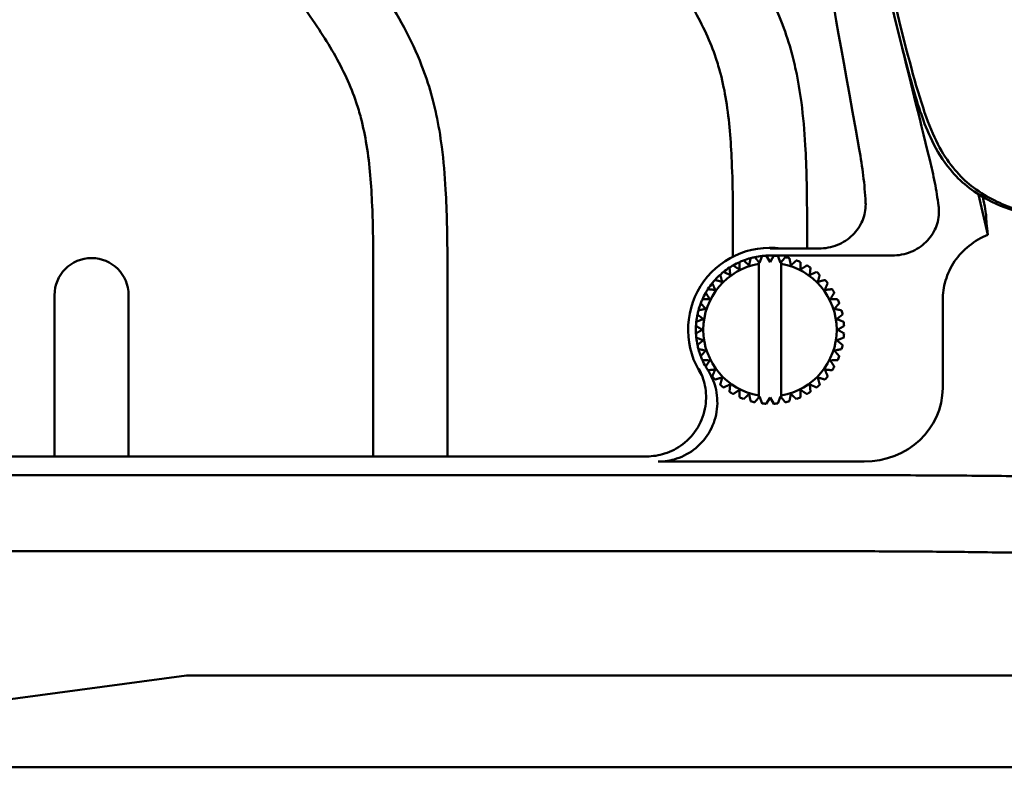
# Model space of a CAD drawing. Header units: millimetres. Extents: x 0 to 4686, y -120 to 1682.
# Tile 180 of 213: x 1272 to 1339, y 987 to 1037. Entities that reach past the tile are written whole.
import ezdxf

# ---------------------------------------------------------------- set-up
doc = ezdxf.new("R2010")
doc.units = ezdxf.units.MM
doc.header["$LTSCALE"] = 2
doc.layers.add('Sichtbar (ISO)', color=7, linetype='Continuous', lineweight=50)

msp = doc.modelspace()

# ---------------------------------------------------------------- linework, layer by layer
at = {"layer": 'Sichtbar (ISO)'}
for p, q in [((1336.9199, 1025.2732), (1337.5594, 1022.5469)), ((1320.3599, 1021.7598), (1320.3599, 1021.0728)), ((1322.8599, 1021.6185), (1326.1486, 1021.6185)), ((1325.3599, 1021.6185), (1325.3599, 1021.7598)), ((1320.8156, 1020.7101), (1320.8155, 1020.7101)), ((1321.5545, 1020.9737), (1321.5545, 1020.9737)), ((1322.1099, 1020.6968), (1322.1465, 1020.6517)), ((1322.1099, 1011.71), (1322.1099, 1020.5842)), ((1322.1465, 1020.6517), (1322.3257, 1021.1185)), ((1322.3257, 1021.1185), (1322.3256, 1021.1185)), ((1322.6099, 1021.1408), (1322.8599, 1020.7078)), ((1331.1045, 1021.1471), (1322.8599, 1021.1471)), ((1322.8599, 1020.7078), (1323.1099, 1021.1408)), ((1323.1099, 1021.1408), (1323.1099, 1021.1409)), ((1323.3942, 1021.1185), (1323.5734, 1020.6517)), ((1323.5734, 1020.6517), (1323.6099, 1020.6968)), ((1323.6099, 1020.6968), (1323.6099, 1011.5974)), ((1323.6099, 1020.6968), (1323.6099, 1020.6968)), ((1323.6099, 1011.71), (1323.6099, 1020.5842)), ((1323.8881, 1021.0403), (1323.888, 1021.0403)), ((1324.6409, 1020.8192), (1324.6408, 1020.8192)), ((1319.5056, 1019.855), (1319.5055, 1019.855)), ((1320.1269, 1020.3341), (1320.1269, 1020.3341)), ((1325.3498, 1020.4831), (1325.3497, 1020.4831)), ((1325.9974, 1020.0402), (1325.9974, 1020.0402)), ((1318.9669, 1019.2846), (1318.9668, 1019.2846)), ((1326.5678, 1019.5014), (1326.5678, 1019.5014)), ((1296.1099, 1018.7717), (1296.1099, 1007.6078)), ((1301.1099, 1007.6078), (1301.1099, 1018.7717)), ((1318.524, 1018.637), (1318.5239, 1018.637)), ((1327.0469, 1018.8801), (1327.0468, 1018.8801)), ((1274.6099, 1018.4786), (1274.6099, 1007.6078)), ((1279.6099, 1007.6078), (1279.6099, 1018.4786)), ((1318.1879, 1017.928), (1318.1878, 1017.928)), ((1334.5064, 1018.1355), (1334.5064, 1012.2095)), ((1318.0333, 1017.4525), (1318.0333, 1017.4525)), ((1318.5224, 1017.5564), (1318.5224, 1017.5564)), ((1317.8885, 1016.6814), (1317.8886, 1016.6814)), ((1317.9668, 1017.1752), (1317.9667, 1017.1752)), ((1318.3553, 1016.8606), (1318.3554, 1016.8606)), ((1317.8662, 1016.3971), (1317.8661, 1016.3971)), ((1317.8661, 1015.8971), (1317.8662, 1015.8971)), ((1318.2991, 1016.1471), (1318.2992, 1016.1471)), ((1317.8886, 1015.6128), (1317.8885, 1015.6128)), ((1318.3553, 1015.4336), (1318.3554, 1015.4336)), ((1317.9667, 1015.119), (1317.9668, 1015.119)), ((1318.0333, 1014.8417), (1318.0333, 1014.8417)), ((1318.5224, 1014.7378), (1318.5224, 1014.7378)), ((1318.1878, 1014.3662), (1318.1879, 1014.3662)), ((1318.5239, 1013.6572), (1318.524, 1013.6572)), ((1318.9668, 1013.0096), (1318.9669, 1013.0096)), ((1326.5678, 1012.7928), (1326.5678, 1012.7928)), ((1319.5055, 1012.4392), (1319.5056, 1012.4392)), ((1320.1269, 1011.9601), (1320.1269, 1011.9601)), ((1325.9974, 1012.254), (1325.9974, 1012.254)), ((1320.8155, 1011.5841), (1320.8156, 1011.5841)), ((1321.5545, 1011.3205), (1321.5545, 1011.3205)), ((1322.1465, 1011.6425), (1322.1099, 1011.5974)), ((1322.3257, 1011.1757), (1322.1465, 1011.6425)), ((1322.8599, 1011.5864), (1322.6099, 1011.1534)), ((1323.1099, 1011.1534), (1322.8599, 1011.5864)), ((1323.5734, 1011.6425), (1323.3942, 1011.1757)), ((1323.6099, 1011.5974), (1323.5734, 1011.6425)), ((1323.6099, 1011.5974), (1323.6099, 1011.5974)), ((1323.888, 1011.2539), (1323.8881, 1011.2539)), ((1324.6408, 1011.475), (1324.6409, 1011.475)), ((1325.3497, 1011.8111), (1325.3498, 1011.8111)), ((1322.3256, 1011.1757), (1322.3257, 1011.1757)), ((1323.1099, 1011.1534), (1323.1099, 1011.1534)), ((1314.5485, 1007.6078), (1246.6098, 1007.6078)), ((1329.2045, 1007.2543), (1315.3077, 1007.2543)), ((1328.8053, 1006.3378), (1246.4863, 1006.3378)), ((1328.8053, 1001.2069), (1242.353, 1001.2069)), ((1283.5027, 992.8471), (1245.4465, 987.6951)), ((1328.8053, 992.8471), (1283.5027, 992.8471)), ((1328.8053, 992.8471), (1337.5231, 992.8471)), ((1344.7039, 992.8471), (1337.5231, 992.8471)), ((1498.1099, 986.6471), (1263.1099, 986.6471))]:
    msp.add_line(p, q, dxfattribs=at)
for centre, radius, start, end in [((1322.8599, 1016.1471), 5.5238, 82.103828, 213.775808), ((1277.1099, 1018.4786), 2.5, 0, 180), ((1322.8599, 1016.1471), 4.5, 99.594068, 260.405932), ((1322.8599, 1016.1471), 5, 114.13404, 119.866004), ((1322.8599, 1016.1471), 5, 110.865978, 114.134014), ((1322.8599, 1016.1471), 5, 105.134041, 110.866005), ((1322.8599, 1016.1471), 5, 101.865977, 105.134014), ((1322.8599, 1016.1471), 5, 96.134041, 101.866006), ((1322.8599, 1016.1471), 5, 92.865984, 96.134016), ((1322.8599, 1016.1471), 5, 89.999847, 92.865505), ((1322.8599, 1016.1471), 5, 83.865984, 87.134016), ((1322.8599, 1016.1471), 4.5, 279.594068, 80.405932), ((1322.8599, 1016.1471), 5, 74.865978, 78.134012), ((1322.8599, 1016.1471), 5, 65.865978, 69.134014), ((1322.8599, 1016.1471), 5, 132.134038, 137.866001), ((1322.8599, 1016.1471), 5, 128.865978, 132.134014), ((1322.8599, 1016.1471), 5, 123.134039, 128.866003), ((1322.8599, 1016.1471), 5, 119.865978, 123.134014), ((1322.8599, 1016.1471), 5, 56.865978, 60.134014), ((1322.8599, 1016.1471), 5, 47.865978, 51.134014), ((1322.8599, 1016.1471), 5, 141.134036, 146.865999), ((1322.8599, 1016.1471), 5, 137.865978, 141.134014), ((1322.8599, 1016.1471), 5, 38.865978, 42.134014), ((1322.8599, 1016.1471), 5, 150.134033, 155.865996), ((1322.8599, 1016.1471), 5, 146.865978, 150.134014), ((1322.8599, 1016.1471), 5, 29.865978, 33.134014), ((1322.8599, 1016.1471), 5, 159.134031, 164.865993), ((1322.8599, 1016.1471), 5, 155.865978, 159.134014), ((1322.8599, 1016.1471), 5, 20.865978, 24.134014), ((1322.8599, 1016.1471), 5, 164.865978, 168.134014), ((1322.8599, 1016.1471), 5, 11.865978, 15.134014), ((1322.8599, 1016.1471), 5, 173.865978, 177.134014), ((1322.8599, 1016.1471), 5, 168.134028, 173.865991), ((1322.8599, 1016.1471), 5, 2.865978, 6.134014), ((1322.8599, 1016.1471), 5, 177.134025, 182.865988), ((1322.8599, 1016.1471), 5, 182.865978, 186.134014), ((1322.8599, 1016.1471), 5, 353.865978, 357.134014), ((1322.8599, 1016.1471), 5, 186.134022, 191.865984), ((1322.8599, 1016.1471), 5, 191.865978, 195.134014), ((1322.8599, 1016.1471), 5, 195.134019, 200.865981), ((1322.8599, 1016.1471), 5, 344.865978, 348.134014), ((1322.8599, 1016.1471), 5, 200.865978, 204.134014), ((1322.8599, 1016.1471), 5, 204.134016, 209.865979), ((1322.8599, 1016.1471), 5, 335.865978, 339.134014), ((1322.8599, 1016.1471), 5, 209.865978, 213.134014), ((1322.8599, 1016.1471), 5, 326.865978, 330.134014), ((1322.8599, 1016.1471), 5, 218.865978, 222.134014), ((1322.8599, 1016.1471), 5, 317.865978, 321.134014), ((1322.8599, 1016.1471), 5, 227.865978, 231.134014), ((1322.8599, 1016.1471), 5, 236.865978, 240.134014), ((1322.8599, 1016.1471), 5, 299.865978, 303.134014), ((1322.8599, 1016.1471), 5, 308.865978, 312.134014), ((1322.8599, 1016.1471), 5, 245.865978, 249.134014), ((1322.8599, 1016.1471), 5, 254.865978, 258.134012), ((1322.8599, 1016.1471), 5, 281.865977, 285.134014), ((1322.8599, 1016.1471), 5, 290.865978, 294.134014), ((1322.8599, 1016.1471), 5, 263.865984, 267.134016), ((1322.8599, 1016.1471), 5, 272.865984, 276.134016)]:
    msp.add_arc(centre, radius, start, end, dxfattribs=at)
for centre, major_axis, ratio, start_param, end_param in [((1324.8746, 1022.2561), (-2.3496, -2.9004), 0.0003733, 5.145238, 5.2802775), ((1329.1547, 1012.256), (5.3407, -0.3665), 0.9340121, 4.7856935, 6.347213), ((1320.8452, 1010.0381), (-2.3497, -2.9004), 0.0003753, 2.003647, 2.1386864)]:
    msp.add_ellipse(centre, major_axis=major_axis, ratio=ratio, start_param=start_param, end_param=end_param, dxfattribs=at)
for points, knots in [([(1319.1028, 1085.0883), (1320.1462, 1078.9937), (1321.6162, 1070.4422), (1326.1507, 1043.7842), (1326.2994, 1042.5829), (1328.8831, 1028.3122)], [-8.1122945, -8.1122945, -8.1122945, -8.1122945, -4.3508022, -4.3508022, -0.0000015, -0.0000015, -0.0000015, -0.0000015]), ([(1377.7102, 1018.0719), (1359.7434, 1020.7046), (1348.7919, 1022.3186), (1340.5623, 1023.7633), (1339.0946, 1024.0961), (1336.5089, 1025.4603), (1335.6998, 1026.1161), (1333.9998, 1028.1795), (1333.4175, 1029.6312), (1332.2836, 1032.9034), (1331.2509, 1037.0127), (1325.3297, 1062.5493), (1322.5765, 1074.5449), (1320.3527, 1084.349), (1320.2606, 1084.7553), (1320.1706, 1085.1525)], [0.000001, 0.000001, 0.000001, 0.000001, 5.4475866, 5.4475866, 8.8584414, 8.8584414, 11.0839934, 11.0839934, 14.4444599, 14.4444599, 21.911222, 21.911222, 26.3551106, 26.3551106, 26.5519043, 26.5519043, 26.5519043, 26.5519043]), ([(1320.3996, 1085.15), (1321.1298, 1081.92), (1321.9254, 1078.4348), (1324.0803, 1069.0184), (1325.5574, 1062.6081), (1327.7179, 1053.2965), (1328.6306, 1049.377), (1331.4405, 1037.418), (1332.0462, 1034.9845), (1333.2518, 1030.7311), (1333.7429, 1029.3819), (1335.071, 1027.1036), (1335.7899, 1026.3279), (1337.528, 1025.012), (1338.5535, 1024.5784), (1340.0185, 1024.0688), (1341.047, 1023.7962), (1344.0165, 1023.262), (1344.7031, 1023.1438), (1345.6464, 1022.9818), (1346.3046, 1022.8703), (1350.7793, 1022.1396), (1356.0154, 1021.3381), (1367.2175, 1019.6487), (1373.9883, 1018.6364), (1377.6536, 1018.0888)], [1.7050058, 1.7050058, 1.7050058, 1.7050058, 2.3199211, 2.3199211, 3.3689732, 3.3689732, 3.9608023, 3.9608023, 5.2589956, 5.2589956, 6.7507065, 6.7507065, 8.1648045, 8.1648045, 9.8812174, 9.8812174, 11.5970775, 11.5970775, 11.9469822, 11.9469822, 12.6869305, 12.6869305, 16.4233901, 16.4233901, 19.3319374, 19.3319374, 19.3319374, 19.3319374]), ([(1320.3599, 1021.7598), (1320.3599, 1023.6725), (1320.3637, 1025.5855), (1320.2823, 1027.4968), (1320.2239, 1028.8651), (1320.1218, 1030.2325), (1319.9028, 1031.5845), (1319.8033, 1032.1986), (1319.6796, 1032.8094), (1319.522, 1033.411), (1319.4296, 1033.7634), (1319.3256, 1034.1125), (1319.2094, 1034.4578), (1319.021, 1035.0178), (1318.8005, 1035.5677), (1318.5537, 1036.1048), (1318.031, 1037.2423), (1317.3903, 1038.3222), (1316.7024, 1039.369), (1316.3153, 1039.958), (1315.9133, 1040.5365), (1315.5042, 1041.1103), (1315.2387, 1041.4827), (1314.9702, 1041.8531), (1314.7002, 1042.2224), (1314.2819, 1042.7946), (1313.8598, 1043.364), (1313.4374, 1043.9333), (1312.3403, 1045.4119), (1311.2417, 1046.8894), (1310.1406, 1048.3652), (1307.9919, 1051.245), (1305.8339, 1054.1181), (1303.7004, 1057.0091), (1303.1729, 1057.7239), (1302.6469, 1058.4398), (1302.1303, 1059.1625), (1301.2909, 1060.3367), (1300.4763, 1061.529), (1299.7461, 1062.7739), (1299.1014, 1063.8733), (1298.5226, 1065.0137), (1298.0848, 1066.2093), (1297.8558, 1066.8349), (1297.6654, 1067.4756), (1297.5126, 1068.1241), (1297.2241, 1069.349), (1297.0701, 1070.6016), (1296.9833, 1071.8569), (1296.9359, 1072.5429), (1296.9086, 1073.2296), (1296.8911, 1073.9167), (1296.8571, 1075.2513), (1296.8599, 1076.5869), (1296.8599, 1077.9221)], [0, 0, 0, 0, 0.0912872, 0.0912872, 0.0912872, 0.1566356, 0.1566356, 0.1566356, 0.1863172, 0.1863172, 0.1863172, 0.2037018, 0.2037018, 0.2037018, 0.2318928, 0.2318928, 0.2318928, 0.2915926, 0.2915926, 0.2915926, 0.325185, 0.325185, 0.325185, 0.3469854, 0.3469854, 0.3469854, 0.3807659, 0.3807659, 0.3807659, 0.4685168, 0.4685168, 0.4685168, 0.6397604, 0.6397604, 0.6397604, 0.6820993, 0.6820993, 0.6820993, 0.7508886, 0.7508886, 0.7508886, 0.8116364, 0.8116364, 0.8116364, 0.843424, 0.843424, 0.843424, 0.9034672, 0.9034672, 0.9034672, 0.9362744, 0.9362744, 0.9362744, 1, 1, 1, 1]), ([(1301.8599, 1077.9221), (1301.8599, 1076.5494), (1301.8571, 1075.1764), (1301.8973, 1073.8042), (1301.9111, 1073.3312), (1301.9301, 1072.8582), (1301.9594, 1072.3859), (1301.9999, 1071.734), (1302.0601, 1071.0832), (1302.1566, 1070.4371), (1302.2398, 1069.8797), (1302.35, 1069.3258), (1302.5021, 1068.7834), (1302.6503, 1068.255), (1302.8382, 1067.7375), (1303.0571, 1067.2339), (1303.3036, 1066.6671), (1303.5893, 1066.1177), (1303.8952, 1065.5803), (1304.2575, 1064.944), (1304.6482, 1064.3245), (1305.0537, 1063.7148), (1305.459, 1063.1053), (1305.8792, 1062.5057), (1306.3056, 1061.9105), (1306.8056, 1061.2125), (1307.3141, 1060.5207), (1307.8242, 1059.83), (1308.4664, 1058.9605), (1309.1112, 1058.0928), (1309.7568, 1057.2258), (1312.5305, 1053.5008), (1315.3204, 1049.7881), (1318.0804, 1046.0528), (1318.7692, 1045.1206), (1319.4562, 1044.1869), (1320.1171, 1043.2349), (1320.4221, 1042.7956), (1320.7216, 1042.3524), (1321.0126, 1041.9037), (1321.5182, 1041.1244), (1321.9984, 1040.3285), (1322.4358, 1039.5094), (1322.8781, 1038.6813), (1323.2768, 1037.8296), (1323.6172, 1036.955), (1323.8614, 1036.3276), (1324.0757, 1035.6885), (1324.2587, 1035.0406), (1324.39, 1034.5758), (1324.5052, 1034.1066), (1324.6061, 1033.6343), (1324.7592, 1032.9181), (1324.8794, 1032.195), (1324.9744, 1031.4689), (1325.0998, 1030.5108), (1325.1814, 1029.5474), (1325.237, 1028.5827), (1325.281, 1027.8196), (1325.3088, 1027.0557), (1325.3267, 1026.2916), (1325.3623, 1024.7813), (1325.3599, 1023.2705), (1325.3599, 1021.7598)], [0, 0, 0, 0, 0.0655172, 0.0655172, 0.0655172, 0.0881031, 0.0881031, 0.0881031, 0.1192752, 0.1192752, 0.1192752, 0.1461621, 0.1461621, 0.1461621, 0.1723561, 0.1723561, 0.1723561, 0.201837, 0.201837, 0.201837, 0.2367426, 0.2367426, 0.2367426, 0.2716348, 0.2716348, 0.2716348, 0.3125572, 0.3125572, 0.3125572, 0.3640755, 0.3640755, 0.3640755, 0.5854125, 0.5854125, 0.5854125, 0.6406541, 0.6406541, 0.6406541, 0.6661473, 0.6661473, 0.6661473, 0.7104263, 0.7104263, 0.7104263, 0.7551941, 0.7551941, 0.7551941, 0.7873139, 0.7873139, 0.7873139, 0.8103575, 0.8103575, 0.8103575, 0.8453065, 0.8453065, 0.8453065, 0.8914211, 0.8914211, 0.8914211, 0.9279006, 0.9279006, 0.9279006, 1, 1, 1, 1]), ([(1296.1099, 1018.7717), (1296.1099, 1020.6844), (1296.1137, 1022.5975), (1296.0323, 1024.5088), (1295.9739, 1025.877), (1295.8718, 1027.2444), (1295.6528, 1028.5964), (1295.5533, 1029.2105), (1295.4296, 1029.8214), (1295.272, 1030.423), (1295.1796, 1030.7753), (1295.0756, 1031.1245), (1294.9594, 1031.4698), (1294.771, 1032.0298), (1294.5505, 1032.5797), (1294.3037, 1033.1168), (1293.781, 1034.2542), (1293.1403, 1035.3342), (1292.4524, 1036.3809), (1292.0653, 1036.9699), (1291.6633, 1037.5484), (1291.2542, 1038.1222), (1290.9887, 1038.4946), (1290.7202, 1038.8651), (1290.4502, 1039.2343), (1290.0319, 1039.8066), (1289.6098, 1040.376), (1289.1874, 1040.9452), (1288.0903, 1042.4239), (1286.9917, 1043.9014), (1285.8906, 1045.3771), (1283.7419, 1048.257), (1281.5839, 1051.13), (1279.4504, 1054.021), (1278.9229, 1054.7358), (1278.3969, 1055.4517), (1277.8803, 1056.1744), (1277.0409, 1057.3487), (1276.2263, 1058.541), (1275.4961, 1059.7859), (1274.8514, 1060.8853), (1274.2726, 1062.0257), (1273.8348, 1063.2213), (1273.6058, 1063.8469), (1273.4154, 1064.4876), (1273.2626, 1065.1361), (1272.9741, 1066.361), (1272.8201, 1067.6135), (1272.7333, 1068.8689), (1272.6859, 1069.5548), (1272.6586, 1070.2416), (1272.6411, 1070.9286), (1272.6071, 1072.2632), (1272.6099, 1073.5989), (1272.6099, 1074.9341)], [0, 0, 0, 0, 0.0912872, 0.0912872, 0.0912872, 0.1566356, 0.1566356, 0.1566356, 0.1863172, 0.1863172, 0.1863172, 0.2037018, 0.2037018, 0.2037018, 0.2318928, 0.2318928, 0.2318928, 0.2915926, 0.2915926, 0.2915926, 0.325185, 0.325185, 0.325185, 0.3469854, 0.3469854, 0.3469854, 0.3807659, 0.3807659, 0.3807659, 0.4685168, 0.4685168, 0.4685168, 0.6397604, 0.6397604, 0.6397604, 0.6820993, 0.6820993, 0.6820993, 0.7508886, 0.7508886, 0.7508886, 0.8116364, 0.8116364, 0.8116364, 0.843424, 0.843424, 0.843424, 0.9034672, 0.9034672, 0.9034672, 0.9362744, 0.9362744, 0.9362744, 1, 1, 1, 1]), ([(1277.6099, 1074.9341), (1277.6099, 1073.5613), (1277.6071, 1072.1884), (1277.6473, 1070.8162), (1277.6611, 1070.3431), (1277.6801, 1069.8702), (1277.7094, 1069.3978), (1277.7499, 1068.7459), (1277.8101, 1068.0952), (1277.9066, 1067.449), (1277.9898, 1066.8917), (1278.1, 1066.3377), (1278.2521, 1065.7953), (1278.4003, 1065.2669), (1278.5882, 1064.7495), (1278.8071, 1064.2459), (1279.0536, 1063.679), (1279.3393, 1063.1297), (1279.6452, 1062.5923), (1280.0075, 1061.956), (1280.3982, 1061.3364), (1280.8037, 1060.7267), (1281.209, 1060.1172), (1281.6292, 1059.5176), (1282.0556, 1058.9225), (1282.5556, 1058.2245), (1283.0641, 1057.5327), (1283.5742, 1056.842), (1284.2164, 1055.9725), (1284.8612, 1055.1048), (1285.5068, 1054.2377), (1288.2805, 1050.5128), (1291.0704, 1046.8001), (1293.8304, 1043.0648), (1294.5192, 1042.1325), (1295.2062, 1041.1989), (1295.8671, 1040.2469), (1296.1721, 1039.8076), (1296.4716, 1039.3644), (1296.7626, 1038.9157), (1297.2682, 1038.1363), (1297.7484, 1037.3404), (1298.1858, 1036.5214), (1298.6281, 1035.6933), (1299.0268, 1034.8415), (1299.3672, 1033.967), (1299.6114, 1033.3396), (1299.8257, 1032.7004), (1300.0087, 1032.0526), (1300.14, 1031.5878), (1300.2552, 1031.1185), (1300.3561, 1030.6463), (1300.5092, 1029.9301), (1300.6294, 1029.207), (1300.7244, 1028.4809), (1300.8498, 1027.5228), (1300.9314, 1026.5594), (1300.987, 1025.5947), (1301.031, 1024.8315), (1301.0588, 1024.0676), (1301.0767, 1023.3035), (1301.1123, 1021.7933), (1301.1099, 1020.2824), (1301.1099, 1018.7717)], [0, 0, 0, 0, 0.0655172, 0.0655172, 0.0655172, 0.0881031, 0.0881031, 0.0881031, 0.1192752, 0.1192752, 0.1192752, 0.1461621, 0.1461621, 0.1461621, 0.1723561, 0.1723561, 0.1723561, 0.201837, 0.201837, 0.201837, 0.2367426, 0.2367426, 0.2367426, 0.2716348, 0.2716348, 0.2716348, 0.3125572, 0.3125572, 0.3125572, 0.3640755, 0.3640755, 0.3640755, 0.5854125, 0.5854125, 0.5854125, 0.6406541, 0.6406541, 0.6406541, 0.6661473, 0.6661473, 0.6661473, 0.7104263, 0.7104263, 0.7104263, 0.7551941, 0.7551941, 0.7551941, 0.7873139, 0.7873139, 0.7873139, 0.8103575, 0.8103575, 0.8103575, 0.8453065, 0.8453065, 0.8453065, 0.8914211, 0.8914211, 0.8914211, 0.9279006, 0.9279006, 0.9279006, 1, 1, 1, 1]), ([(1328.8831, 1028.3122), (1328.9896, 1027.7227), (1329.0784, 1027.13), (1329.22, 1025.9402), (1329.2727, 1025.3433), (1329.307, 1024.7452)], [0.0000015, 0.0000015, 0.0000015, 0.0000015, 0.1797335, 0.1797335, 0.3594684, 0.3594684, 0.3594684, 0.3594684]), ([(1333.6332, 1027.6003), (1333.7595, 1027.0884), (1333.8726, 1026.5734), (1334.0712, 1025.54), (1334.1568, 1025.0218), (1334.2287, 1024.5016)], [-0.31569959, -0.31569959, -0.31569959, -0.31569959, -0.15754431, -0.15754431, -0.00000224, -0.00000224, -0.00000224, -0.00000224]), ([(1326.1486, 1021.6185), (1326.5517, 1021.6185), (1327.0268, 1021.7086), (1327.7603, 1022.0032), (1328.1516, 1022.2543), (1328.696, 1022.7843), (1328.9494, 1023.1523), (1329.2327, 1023.8305), (1329.3161, 1024.2575), (1329.3114, 1024.6201), (1329.3109, 1024.6611), (1329.3092, 1024.7028), (1329.307, 1024.7452)], [1.38055744, 1.38055744, 1.38055744, 1.38055744, 1.50145293, 1.50145293, 1.61769449, 1.61769449, 1.72939366, 1.72939366, 1.83817904, 1.83817904, 1.83817904, 1.85046956, 1.85046956, 1.85046956, 1.85046956]), ([(1334.2287, 1024.5016), (1334.2438, 1024.3808), (1334.2538, 1024.2617), (1334.2552, 1024.1487), (1334.2598, 1023.7856), (1334.1763, 1023.3579), (1333.8932, 1022.6794), (1333.6404, 1022.3113), (1333.0976, 1021.7816), (1332.7079, 1021.5308), (1331.9777, 1021.237), (1331.5053, 1021.1471), (1331.1045, 1021.1471)], [1.8002183, 1.8002183, 1.8002183, 1.8002183, 1.83413212, 1.83413212, 1.83413212, 1.94306783, 1.94306783, 2.05470501, 2.05470501, 2.17058117, 2.17058117, 2.29081639, 2.29081639, 2.29081639, 2.29081639]), ([(1337.4364, 1023.8245), (1337.4365, 1023.8877), (1337.4142, 1024.0446), (1337.333, 1024.4984), (1337.2797, 1024.772), (1337.2132, 1025.0964)], [0.00002185, 0.00002185, 0.00002185, 0.00002185, 0.16739359, 0.16739359, 0.31382236, 0.31382236, 0.31382236, 0.31382236]), ([(1337.4364, 1023.8245), (1337.4362, 1023.701), (1337.4468, 1023.5314), (1337.4872, 1023.1084), (1337.5183, 1022.8478), (1337.5594, 1022.5469)], [0.00000213, 0.00000213, 0.00000213, 0.00000213, 0.32686566, 0.32686566, 0.66749798, 0.66749798, 0.66749798, 0.66749798]), ([(1337.5594, 1022.5469), (1337.1041, 1022.3636), (1336.6768, 1022.1173), (1335.9149, 1021.5109), (1335.5837, 1021.1565), (1335.0403, 1020.3572), (1334.8325, 1019.9189), (1334.5698, 1019.0264), (1334.5065, 1018.5825), (1334.5064, 1018.1355)], [0.00000492, 0.00000492, 0.00000492, 0.00000492, 0.14725475, 0.14725475, 0.29228759, 0.29228759, 0.4374342, 0.4374342, 0.57164517, 0.57164517, 0.57164517, 0.57164517]), ([(1314.5485, 1007.6078), (1314.9578, 1007.6078), (1315.3648, 1007.6704), (1316.1933, 1007.9318), (1316.6044, 1008.1444), (1317.3809, 1008.7339), (1317.7273, 1009.1221), (1318.2514, 1010.0054), (1318.4255, 1010.4914), (1318.5736, 1011.4563), (1318.5635, 1011.9243), (1318.3941, 1012.78), (1318.2543, 1013.1654), (1318.0587, 1013.5231)], [-0.8304532, -0.8304532, -0.8304532, -0.8304532, -0.70765772, -0.70765772, -0.56982089, -0.56982089, -0.41517401, -0.41517401, -0.26168533, -0.26168533, -0.12230069, -0.12230069, -0.000001, -0.000001, -0.000001, -0.000001]), ([(1318.6644, 1013.4271), (1318.8961, 1013.07), (1319.0693, 1012.6782), (1319.3035, 1011.7875), (1319.3395, 1011.2893), (1319.2253, 1010.2873), (1319.0694, 1009.7933), (1318.579, 1008.8912), (1318.2489, 1008.4916), (1317.4694, 1007.8505), (1317.0312, 1007.6095), (1316.156, 1007.3219), (1315.7332, 1007.2542), (1315.3077, 1007.2543)], [-0.86075718, -0.86075718, -0.86075718, -0.86075718, -0.7330437, -0.7330437, -0.58446399, -0.58446399, -0.43046745, -0.43046745, -0.27639876, -0.27639876, -0.12765824, -0.12765824, -0.00001083, -0.00001083, -0.00001083, -0.00001083]), ([(1339.7601, 1006.2719), (1338.0548, 1006.2935), (1336.2716, 1006.31), (1332.5795, 1006.3322), (1330.6994, 1006.3377), (1328.8053, 1006.3377)], [0.0001087, 0.0001087, 0.0001087, 0.0001087, 0.5683735, 0.5683735, 1.1366001, 1.1366001, 1.1366001, 1.1366001]), ([(1328.8053, 1001.2077), (1330.3101, 1001.2092), (1331.8104, 1001.2005), (1334.7444, 1001.178), (1336.1688, 1001.1642), (1337.5231, 1001.1414)], [0.00006664, 0.00006664, 0.00006664, 0.00006664, 0.45151503, 0.45151503, 0.90300389, 0.90300389, 0.90300389, 0.90300389]), ([(1337.5231, 1001.1414), (1338.3921, 1001.1304), (1339.2848, 1001.1222), (1341.1086, 1001.109), (1342.0382, 1001.104), (1342.9808, 1001.1009)], [-0.57943714, -0.57943714, -0.57943714, -0.57943714, -0.28974993, -0.28974993, -0.00003899, -0.00003899, -0.00003899, -0.00003899])]:
    msp.add_open_spline(points, degree=3, knots=knots, dxfattribs=at)
msp.add_open_spline([(1333.6332, 1027.6003), (1332.8581, 1030.7399), (1332.2461, 1033.2226), (1331.7241, 1035.3534)], degree=3, dxfattribs=at)
for points, weights in [([(1320.7893, 1020.2108), (1320.8018, 1020.449), (1320.8155, 1020.7101)], [1.08768681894, 1.09819392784, 1.10577045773]), ([(1320.8156, 1020.7101), (1320.8019, 1020.4489), (1320.7894, 1020.2107)], [1.10577042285, 1.0981932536, 1.08768501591]), ([(1321.4506, 1020.4846), (1321.2733, 1020.6442), (1321.079, 1020.8192)], [1.08768500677, 1.09819327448, 1.10577045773]), ([(1321.4505, 1020.4847), (1321.5001, 1020.7179), (1321.5545, 1020.9737)], [1.08768728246, 1.09819409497, 1.10577045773]), ([(1321.5545, 1020.9737), (1321.5002, 1020.7179), (1321.4506, 1020.4846)], [1.10577042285, 1.0981932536, 1.08768501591]), ([(1322.1099, 1020.6968), (1321.9765, 1020.8616), (1321.8318, 1021.0403)], [1.09016571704, 1.09910285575, 1.10577041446]), ([(1322.1099, 1020.6968), (1322.1099, 1020.6398), (1322.1099, 1020.5842)], [1.03479395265, 1.03412362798, 1.03329574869]), ([(1322.1464, 1020.6517), (1322.2319, 1020.8744), (1322.3256, 1021.1185)], [1.07344378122, 1.08140923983, 1.08645472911]), ([(1322.8599, 1020.7079), (1322.9791, 1020.9144), (1323.1099, 1021.1409)], [1.07344396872, 1.08140929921, 1.08645472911]), ([(1323.5734, 1020.6517), (1323.7234, 1020.8371), (1323.888, 1021.0403)], [1.08734876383, 1.09779440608, 1.10530974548]), ([(1323.6099, 1020.5842), (1323.6099, 1020.6398), (1323.6099, 1020.6968)], [1.03329574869, 1.03412360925, 1.03479392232]), ([(1324.2693, 1020.4846), (1324.2197, 1020.7179), (1324.1653, 1020.9737)], [1.08768500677, 1.09819327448, 1.10577045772]), ([(1324.2693, 1020.4847), (1324.4465, 1020.6442), (1324.6408, 1020.8192)], [1.08768849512, 1.09819453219, 1.10577045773]), ([(1324.6409, 1020.8192), (1324.4465, 1020.6442), (1324.2693, 1020.4846)], [1.10577042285, 1.0981932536, 1.08768501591]), ([(1324.9305, 1020.2107), (1324.918, 1020.4489), (1324.9043, 1020.7101)], [1.08768500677, 1.09819327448, 1.10577045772]), ([(1319.6349, 1019.372), (1319.5732, 1019.6024), (1319.5055, 1019.855)], [1.08768577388, 1.09819355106, 1.10577045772]), ([(1319.5056, 1019.855), (1319.5733, 1019.6024), (1319.635, 1019.372)], [1.10577042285, 1.0981932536, 1.08768501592]), ([(1320.1792, 1019.8368), (1319.9613, 1019.9338), (1319.7224, 1020.0402)], [1.08768500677, 1.09819327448, 1.10577045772]), ([(1320.1791, 1019.8368), (1320.1542, 1020.074), (1320.1269, 1020.3341)], [1.08768631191, 1.09819374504, 1.10577045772]), ([(1320.1269, 1020.3341), (1320.1543, 1020.074), (1320.1792, 1019.8368)], [1.10577042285, 1.0981932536, 1.08768501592]), ([(1320.7894, 1020.2107), (1320.5894, 1020.3406), (1320.3701, 1020.4831)], [1.08768500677, 1.09819327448, 1.10577045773]), ([(1324.9305, 1020.2108), (1325.1305, 1020.3407), (1325.3497, 1020.4831)], [1.08768860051, 1.09819457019, 1.10577045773]), ([(1325.3498, 1020.4831), (1325.1305, 1020.3406), (1324.9305, 1020.2107)], [1.10577042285, 1.0981932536, 1.08768501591]), ([(1325.5407, 1019.8368), (1325.5656, 1020.074), (1325.5929, 1020.3341)], [1.08768500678, 1.09819327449, 1.10577045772]), ([(1325.5407, 1019.8368), (1325.7585, 1019.9338), (1325.9974, 1020.0402)], [1.08768861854, 1.09819457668, 1.10577045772]), ([(1325.9974, 1020.0402), (1325.7586, 1019.9338), (1325.5407, 1019.8368)], [1.10577042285, 1.0981932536, 1.08768501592]), ([(1326.0849, 1019.372), (1326.1466, 1019.6024), (1326.2143, 1019.855)], [1.08768500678, 1.09819327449, 1.10577045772]), ([(1319.1702, 1018.8278), (1319.0731, 1019.0457), (1318.9668, 1019.2846)], [1.08768521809, 1.09819335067, 1.10577045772]), ([(1318.9669, 1019.2846), (1319.0732, 1019.0457), (1319.1702, 1018.8278)], [1.10577042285, 1.0981932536, 1.08768501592]), ([(1319.635, 1019.372), (1319.4046, 1019.4338), (1319.152, 1019.5014)], [1.08768500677, 1.09819327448, 1.10577045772]), ([(1326.0849, 1019.3721), (1326.3152, 1019.4338), (1326.5678, 1019.5014)], [1.08768854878, 1.09819455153, 1.10577045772]), ([(1326.5678, 1019.5014), (1326.3153, 1019.4338), (1326.0849, 1019.372)], [1.10577042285, 1.0981932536, 1.08768501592]), ([(1326.5497, 1018.8278), (1326.6467, 1019.0457), (1326.753, 1019.2846)], [1.08768500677, 1.09819327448, 1.10577045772]), ([(1318.7962, 1018.2176), (1318.6663, 1018.4177), (1318.5239, 1018.637)], [1.08768500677, 1.09819327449, 1.10577045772]), ([(1318.524, 1018.637), (1318.6664, 1018.4177), (1318.7963, 1018.2176)], [1.10577042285, 1.0981932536, 1.08768501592]), ([(1319.1702, 1018.8278), (1318.933, 1018.8528), (1318.673, 1018.8801)], [1.08768500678, 1.09819327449, 1.10577045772]), ([(1326.5497, 1018.8278), (1326.7868, 1018.8528), (1327.0468, 1018.8801)], [1.08768839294, 1.09819449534, 1.10577045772]), ([(1327.0469, 1018.8801), (1326.7869, 1018.8528), (1326.5497, 1018.8278)], [1.10577042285, 1.0981932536, 1.08768501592]), ([(1326.9236, 1018.2176), (1327.0535, 1018.4177), (1327.1959, 1018.637)], [1.08768500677, 1.09819327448, 1.10577045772]), ([(1318.5224, 1017.5564), (1318.3628, 1017.7337), (1318.1878, 1017.928)], [1.08768500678, 1.09819327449, 1.10577045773]), ([(1318.1879, 1017.928), (1318.3628, 1017.7337), (1318.5224, 1017.5564)], [1.10577042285, 1.0981932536, 1.08768501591]), ([(1318.7963, 1018.2176), (1318.5581, 1018.2051), (1318.297, 1018.1915)], [1.08768500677, 1.09819327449, 1.10577045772]), ([(1327.4229, 1018.1915), (1327.1618, 1018.2051), (1326.9236, 1018.2176)], [1.10577042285, 1.0981932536, 1.08768501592]), ([(1327.1975, 1017.5564), (1327.3571, 1017.7337), (1327.532, 1017.928)], [1.08768500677, 1.09819327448, 1.10577045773]), ([(1318.0333, 1017.4525), (1318.2891, 1017.5069), (1318.5224, 1017.5564)], [1.10577042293, 1.09819325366, 1.08768501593]), ([(1318.5224, 1017.5564), (1318.2891, 1017.5069), (1318.0333, 1017.4525)], [1.08768500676, 1.09819327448, 1.10577045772]), ([(1327.6865, 1017.4525), (1327.4308, 1017.5069), (1327.1975, 1017.5564)], [1.10577042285, 1.0981932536, 1.08768501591]), ([(1317.8885, 1016.6814), (1318.1326, 1016.7751), (1318.3553, 1016.8606)], [1.10577042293, 1.09819325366, 1.08768501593]), ([(1318.3554, 1016.8606), (1318.1327, 1016.7751), (1317.8886, 1016.6814)], [1.08768500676, 1.09819327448, 1.10577045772]), ([(1318.3553, 1016.8606), (1318.1699, 1017.0107), (1317.9667, 1017.1752)], [1.08768500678, 1.09819327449, 1.10577045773]), ([(1317.9668, 1017.1752), (1318.17, 1017.0107), (1318.3554, 1016.8606)], [1.10577042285, 1.0981932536, 1.08768501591]), ([(1327.3645, 1016.8606), (1327.5499, 1017.0107), (1327.7531, 1017.1752)], [1.08768500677, 1.09819327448, 1.10577045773]), ([(1327.8313, 1016.6814), (1327.5872, 1016.7751), (1327.3645, 1016.8606)], [1.10577042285, 1.0981932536, 1.08768501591]), ([(1318.2991, 1016.1471), (1318.0926, 1016.2664), (1317.8661, 1016.3971)], [1.08768500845, 1.0981932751, 1.10577045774]), ([(1317.8661, 1015.8971), (1318.0926, 1016.0278), (1318.2991, 1016.1471)], [1.10577042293, 1.09819325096, 1.08768500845]), ([(1317.8662, 1016.3971), (1318.0926, 1016.2664), (1318.2992, 1016.1471)], [1.10577041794, 1.09819324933, 1.0876850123]), ([(1318.2992, 1016.1471), (1318.0926, 1016.0278), (1317.8662, 1015.8971)], [1.08768500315, 1.09819327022, 1.10577045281]), ([(1327.4207, 1016.1471), (1327.6272, 1016.2664), (1327.8537, 1016.3971)], [1.08768500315, 1.09819327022, 1.10577045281]), ([(1327.8537, 1015.8971), (1327.6272, 1016.0278), (1327.4207, 1016.1471)], [1.10577041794, 1.09819324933, 1.0876850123]), ([(1318.3553, 1015.4336), (1318.1326, 1015.5191), (1317.8885, 1015.6128)], [1.08768500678, 1.09819327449, 1.10577045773]), ([(1317.8886, 1015.6128), (1318.1327, 1015.5191), (1318.3554, 1015.4336)], [1.10577042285, 1.0981932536, 1.08768501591]), ([(1317.9667, 1015.119), (1318.1699, 1015.2835), (1318.3553, 1015.4336)], [1.10577042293, 1.09819325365, 1.08768501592]), ([(1318.3554, 1015.4336), (1318.17, 1015.2835), (1317.9668, 1015.119)], [1.08768500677, 1.09819327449, 1.10577045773]), ([(1327.3645, 1015.4336), (1327.5872, 1015.5191), (1327.8313, 1015.6128)], [1.08768500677, 1.09819327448, 1.10577045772]), ([(1327.7531, 1015.119), (1327.5499, 1015.2835), (1327.3645, 1015.4336)], [1.10577042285, 1.0981932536, 1.08768501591]), ([(1318.5224, 1014.7378), (1318.2891, 1014.7873), (1318.0333, 1014.8417)], [1.08768500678, 1.09819327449, 1.10577045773]), ([(1318.0333, 1014.8417), (1318.2891, 1014.7873), (1318.5224, 1014.7378)], [1.10577042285, 1.0981932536, 1.08768501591]), ([(1318.1878, 1014.3662), (1318.3628, 1014.5605), (1318.5224, 1014.7378)], [1.10577042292, 1.09819325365, 1.08768501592]), ([(1318.5224, 1014.7378), (1318.3628, 1014.5605), (1318.1879, 1014.3662)], [1.08768500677, 1.09819327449, 1.10577045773]), ([(1327.1975, 1014.7378), (1327.4308, 1014.7873), (1327.6865, 1014.8417)], [1.08768500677, 1.09819327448, 1.10577045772]), ([(1327.532, 1014.3662), (1327.3571, 1014.5605), (1327.1975, 1014.7378)], [1.10577042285, 1.0981932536, 1.08768501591]), ([(1318.297, 1014.1027), (1318.5581, 1014.0891), (1318.7963, 1014.0766)], [1.10577042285, 1.0981932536, 1.08768501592]), ([(1318.5239, 1013.6572), (1318.6663, 1013.8765), (1318.7962, 1014.0766)], [1.10577042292, 1.09819325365, 1.08768501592]), ([(1318.7963, 1014.0766), (1318.6664, 1013.8765), (1318.524, 1013.6572)], [1.08768500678, 1.09819327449, 1.10577045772]), ([(1326.9236, 1014.0766), (1327.1618, 1014.0891), (1327.4229, 1014.1027)], [1.08768500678, 1.09819327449, 1.10577045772]), ([(1327.1959, 1013.6572), (1327.0535, 1013.8765), (1326.9236, 1014.0766)], [1.10577042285, 1.0981932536, 1.08768501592]), ([(1318.673, 1013.4141), (1318.933, 1013.4414), (1319.1702, 1013.4664)], [1.10577042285, 1.0981932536, 1.08768501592]), ([(1318.9668, 1013.0096), (1319.0731, 1013.2485), (1319.1702, 1013.4664)], [1.10577042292, 1.0981934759, 1.08768563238]), ([(1319.1702, 1013.4664), (1319.0732, 1013.2485), (1318.9669, 1013.0096)], [1.08768500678, 1.09819327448, 1.10577045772]), ([(1326.753, 1013.0096), (1326.6467, 1013.2485), (1326.5497, 1013.4664)], [1.10577042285, 1.0981932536, 1.08768501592]), ([(1326.5497, 1013.4664), (1326.7869, 1013.4414), (1327.0469, 1013.4141)], [1.08768500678, 1.09819327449, 1.10577045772]), ([(1319.152, 1012.7928), (1319.4046, 1012.8604), (1319.635, 1012.9222)], [1.10577042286, 1.09819325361, 1.08768501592]), ([(1319.5055, 1012.4392), (1319.5732, 1012.6918), (1319.6349, 1012.9222)], [1.10577042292, 1.098193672, 1.08768617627]), ([(1319.635, 1012.9222), (1319.5733, 1012.6918), (1319.5056, 1012.4392)], [1.08768500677, 1.09819327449, 1.10577045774]), ([(1326.5678, 1012.7928), (1326.3152, 1012.8604), (1326.0849, 1012.9222)], [1.10577042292, 1.09819448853, 1.08768844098]), ([(1326.2143, 1012.4392), (1326.1466, 1012.6918), (1326.0849, 1012.9222)], [1.10577042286, 1.09819325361, 1.08768501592]), ([(1326.0849, 1012.9222), (1326.3153, 1012.8604), (1326.5678, 1012.7928)], [1.08768500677, 1.09819327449, 1.10577045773]), ([(1319.7224, 1012.254), (1319.9613, 1012.3604), (1320.1792, 1012.4574)], [1.10577042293, 1.09819325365, 1.08768501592]), ([(1320.1269, 1011.9601), (1320.1542, 1012.2202), (1320.1791, 1012.4574)], [1.10577042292, 1.09819385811, 1.08768669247]), ([(1320.1792, 1012.4574), (1320.1543, 1012.2202), (1320.1269, 1011.9601)], [1.08768500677, 1.09819327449, 1.10577045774]), ([(1320.3701, 1011.8111), (1320.5894, 1011.9536), (1320.7894, 1012.0835)], [1.10577042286, 1.0981932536, 1.08768501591]), ([(1320.8155, 1011.5841), (1320.8018, 1011.8452), (1320.7893, 1012.0834)], [1.10577042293, 1.09819402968, 1.0876871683]), ([(1320.7894, 1012.0835), (1320.8019, 1011.8453), (1320.8156, 1011.5841)], [1.08768500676, 1.09819327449, 1.10577045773]), ([(1324.9043, 1011.5841), (1324.918, 1011.8453), (1324.9305, 1012.0835)], [1.10577042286, 1.0981932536, 1.08768501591]), ([(1324.9305, 1012.0835), (1325.1305, 1011.9536), (1325.3498, 1011.8111)], [1.08768500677, 1.09819327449, 1.10577045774]), ([(1325.3497, 1011.8111), (1325.1305, 1011.9535), (1324.9305, 1012.0834)], [1.10577042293, 1.09819455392, 1.08768862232]), ([(1325.9974, 1012.254), (1325.7585, 1012.3604), (1325.5407, 1012.4574)], [1.10577042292, 1.09819453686, 1.08768857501]), ([(1325.5929, 1011.9601), (1325.5656, 1012.2202), (1325.5407, 1012.4574)], [1.10577042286, 1.09819325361, 1.08768501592]), ([(1325.5407, 1012.4574), (1325.7586, 1012.3604), (1325.9974, 1012.254)], [1.08768500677, 1.09819327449, 1.10577045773]), ([(1321.079, 1011.475), (1321.2733, 1011.65), (1321.4506, 1011.8096)], [1.10577042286, 1.0981932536, 1.08768501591]), ([(1321.5545, 1011.3205), (1321.5001, 1011.5763), (1321.4505, 1011.8095)], [1.10577042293, 1.09819418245, 1.08768759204]), ([(1321.4506, 1011.8096), (1321.5002, 1011.5763), (1321.5545, 1011.3205)], [1.08768500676, 1.09819327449, 1.10577045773]), ([(1322.1099, 1011.71), (1322.1099, 1011.6544), (1322.1099, 1011.5974)], [1.03329574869, 1.03412360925, 1.03479392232]), ([(1322.3256, 1011.1757), (1322.2319, 1011.4198), (1322.1464, 1011.6425)], [1.08645470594, 1.08140926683, 1.07344392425]), ([(1323.1099, 1011.1534), (1322.9791, 1011.3798), (1322.8599, 1011.5863)], [1.08645470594, 1.08140931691, 1.07344408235]), ([(1323.888, 1011.2539), (1323.7234, 1011.4571), (1323.5734, 1011.6425)], [1.10530965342, 1.09779437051, 1.08734882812]), ([(1323.6099, 1011.5974), (1323.6099, 1011.6544), (1323.6099, 1011.71)], [1.03479395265, 1.03412362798, 1.03329574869]), ([(1323.6099, 1011.5974), (1323.7434, 1011.4326), (1323.8881, 1011.2539)], [1.09016571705, 1.09910285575, 1.10577041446]), ([(1324.1653, 1011.3205), (1324.2197, 1011.5763), (1324.2693, 1011.8096)], [1.10577042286, 1.0981932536, 1.08768501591]), ([(1324.2693, 1011.8096), (1324.4465, 1011.65), (1324.6409, 1011.475)], [1.08768500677, 1.09819327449, 1.10577045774]), ([(1324.6408, 1011.475), (1324.4465, 1011.65), (1324.2693, 1011.8095)], [1.10577042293, 1.09819453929, 1.08768858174])]:
    msp.add_rational_spline(points, weights, degree=2, dxfattribs=at)

doc.saveas('drawing.dxf')
